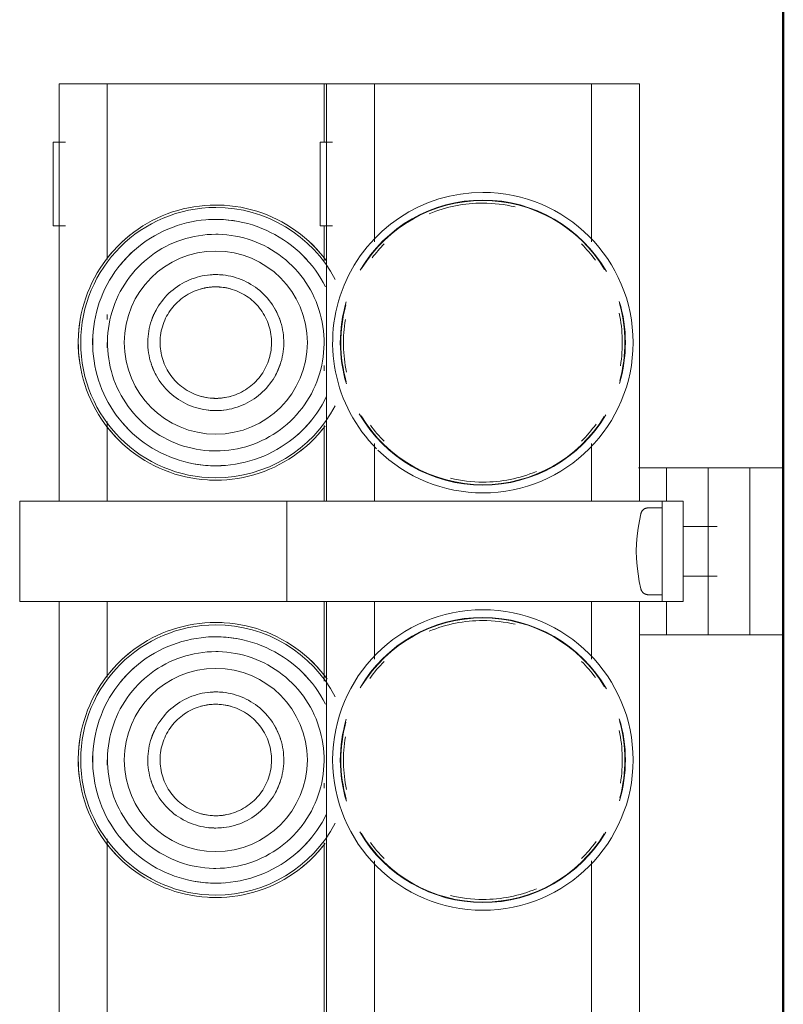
# Model space of a CAD drawing. Header units: millimetres. Extents: x 25703 to 50721, y 2709 to 39176.
# Tile 29 of 50: x 33572 to 33663, y 36721 to 36839. Entities that reach past the tile are written whole.
import ezdxf

# ---------------------------------------------------------------- set-up
doc = ezdxf.new("R2010")
doc.units = ezdxf.units.MM
doc.linetypes.add('ADSK_Скрыто', pattern=[300, 150, -150])
for name, color, linetype, lineweight in [('A-DETL-____-HDLN', 90, 'ADSK_Скрыто', 9), ('A-WALL-____-MCUT', 113, 'Continuous', 50), ('A-WALL-____-OTLN', 113, 'Continuous', 20), ('M-EQPM-____-OTLN', 50, 'Continuous', 20)]:
    doc.layers.add(name, color=color, linetype=linetype, lineweight=lineweight)

# ---------------------------------------------------------------- blocks, each defined once
blk = doc.blocks.new('Прямая форма - V line-610729-В_Этаж 02_Вентиляция')
at = {"layer": 'A-WALL-____-MCUT', "color": 9}
blk.add_line((7470, 0), (3930, 0), dxfattribs=at)
blk = doc.blocks.new('Прямая форма - SW - 012-610730-В_Этаж 02_Вентиляция')
blk.add_blockref('Прямая форма - V line-610729-В_Этаж 02_Вентиляция', (0, 0))
blk = doc.blocks.new('V line_ifc_RVT-1-В_Этаж 02_Вентиляция')
at = {"layer": 'A-WALL-____-OTLN', "color": 253, "lineweight": 20, "rotation": 90}
blk.add_blockref('Прямая форма - SW - 012-610730-В_Этаж 02_Вентиляция', (33663.24, 30037.63), dxfattribs=at)
blk = doc.blocks.new('ADSK_Коллектор с регулирующими клапанами и расходомерами - N4-1658286-В_Этаж 02_Вентиляция')
at = {"layer": 'A-DETL-____-HDLN', "flags": 128}
for points in [[(51.23, -16.96), (51.2, -16.94), (51.17, -16.92), (51.14, -16.9), (51.12, -16.88), (51.09, -16.85), (51.06, -16.83), (51.04, -16.8), (51.01, -16.77), (50.99, -16.75), (50.97, -16.72), (50.95, -16.69), (50.93, -16.66)], [(61.08, -16.64), (61.06, -16.67), (61.04, -16.7), (61.02, -16.73), (61, -16.76), (60.98, -16.79), (60.95, -16.81), (60.93, -16.84), (60.9, -16.86), (60.87, -16.89), (60.84, -16.91), (60.82, -16.93), (60.79, -16.95), (60.75, -16.97)]]:
    blk.add_lwpolyline(points, dxfattribs=at)
at = {"layer": 'M-EQPM-____-OTLN'}
for p, q in [((46, 0), (46, -4)), ((66, -4), (66, 0)), ((56, 0), (46, 0)), ((66, 0), (56, 0)), ((46, -5.17), (46, -4)), ((46, -4), (56, -4)), ((56, -4), (66, -4)), ((66, -4), (66, -5.17)), ((46, -6.66), (46, -5.17)), ((66, -5.17), (66, -6.66)), ((46, -6.66), (46, -9)), ((66, -9), (66, -6.66)), ((53.04, -7.93), (53.04, -12)), ((58.96, -12), (58.96, -7.93)), ((46, -9), (66, -9)), ((46, -10.17), (46, -9)), ((66, -9), (66, -10.17)), ((46, -11.66), (46, -10.17)), ((66, -10.17), (66, -11.66)), ((46, -11.66), (46, -14)), ((66, -14), (66, -11.66)), ((50, -14.5), (50, -12)), ((62, -12), (50, -12)), ((62, -12), (62, -14.5)), ((46, -14), (50, -14)), ((46, -17.36), (46, -14)), ((62, -14), (66, -14)), ((66, -14), (66, -17.25)), ((50, -18.5), (50, -14.5)), ((50, -14.5), (62, -14.5)), ((50.8, -14.5), (50.8, -16.19)), ((61.2, -16.19), (61.2, -14.5)), ((62, -14.5), (62, -18.5)), ((50, -17.25), (0, -17.25)), ((0, -17.25), (0, -22.45)), ((200, -17.25), (62, -17.25)), ((50, -53), (50, -18.5)), ((62, -18.5), (62, -53)), ((0, -23), (0, -22.45)), ((18.93, -23), (0, -23)), ((0, -23), (0, -24)), ((50, -23), (43.07, -23)), ((68.93, -23), (62, -23)), ((118.93, -23), (93.07, -23)), ((0, -48), (0, -24)), ((0, -48), (0, -49)), ((0, -49), (18.93, -49)), ((0, -49.55), (0, -49)), ((43.07, -49), (50, -49)), ((62, -49), (68.93, -49)), ((93.07, -49), (118.93, -49)), ((0, -49.55), (0, -54.75)), ((50, -53), (50, -59.5)), ((62, -59.5), (62, -53)), ((7, -54.03), (7, -55.5)), ((17, -55.5), (17, -54.03)), ((0, -54.75), (50, -54.75)), ((0, -55), (0, -54.75)), ((7, -55), (0, -55)), ((0, -55), (0, -56)), ((21.15, -55), (17, -55)), ((31, -55), (30.39, -55)), ((34.38, -55), (33.76, -55)), ((50, -55), (40.94, -55)), ((62, -54.75), (200, -54.75)), ((71.56, -55), (62, -55)), ((81, -55), (80.39, -55)), ((84.38, -55), (83.76, -55)), ((121.56, -55), (90.94, -55)), ((0, -80), (0, -56)), ((7, -55.5), (17, -55.5)), ((50, -59.5), (62, -59.5)), ((50, -85), (50, -59.5)), ((62, -59.5), (62, -85)), ((0, -80), (0, -81)), ((0, -81), (21.06, -81)), ((0, -81.55), (0, -81)), ((27.62, -81), (28.24, -81)), ((31, -81), (31.61, -81)), ((40.44, -81), (50, -81)), ((62, -81), (71.06, -81)), ((81, -81), (81.61, -81)), ((90.44, -81), (121.06, -81)), ((0, -81.55), (0, -86.75)), ((7, -86.03), (7, -87.5)), ((17, -87.5), (17, -86.03)), ((50, -85), (50, -91.5)), ((62, -91.5), (62, -85)), ((0, -86.75), (50, -86.75)), ((62, -86.75), (200, -86.75)), ((7, -87.5), (17, -87.5)), ((50, -91.5), (62, -91.5))]:
    blk.add_line(p, q, dxfattribs=at)
at = {"layer": 'M-EQPM-____-OTLN', "flags": 128}
for points in [[(51.5, -17.07), (51.46, -17.06), (51.43, -17.05), (51.39, -17.04), (51.36, -17.03), (51.33, -17.01), (51.3, -17), (51.26, -16.98), (51.23, -16.96), (51.2, -16.94), (51.17, -16.92), (51.14, -16.9), (51.12, -16.88), (51.09, -16.85), (51.06, -16.83), (51.04, -16.8), (51.01, -16.77), (50.99, -16.75), (50.97, -16.72), (50.95, -16.69), (50.93, -16.66), (50.91, -16.63), (50.89, -16.59), (50.88, -16.56), (50.87, -16.53), (50.85, -16.49), (50.84, -16.46), (50.83, -16.42), (50.82, -16.39), (50.82, -16.35), (50.81, -16.32), (50.8, -16.28), (50.8, -16.25), (50.8, -16.21), (50.8, -16.19)], [(61.2, -16.19), (61.2, -16.23), (61.2, -16.26), (61.19, -16.3), (61.19, -16.33), (61.18, -16.37), (61.17, -16.4), (61.16, -16.44), (61.15, -16.47), (61.14, -16.51), (61.13, -16.54), (61.11, -16.57), (61.1, -16.61), (61.08, -16.64), (61.06, -16.67), (61.04, -16.7), (61.02, -16.73), (61, -16.76), (60.98, -16.79), (60.95, -16.81), (60.93, -16.84), (60.9, -16.86), (60.87, -16.89), (60.84, -16.91), (60.82, -16.93), (60.79, -16.95), (60.75, -16.97), (60.72, -16.99), (60.69, -17), (60.66, -17.02), (60.62, -17.03), (60.59, -17.04), (60.56, -17.05), (60.52, -17.06), (60.5, -17.07)], [(56, -17.65), (55.08, -17.61), (54.16, -17.52), (53.24, -17.4), (52.33, -17.25), (51.5, -17.07)], [(60.5, -17.07), (59.6, -17.26), (58.69, -17.41), (57.77, -17.53), (56.85, -17.61), (56, -17.65)], [(21.15, -54.78), (20.77, -55.07), (20.27, -55.49), (19.77, -55.93), (19.3, -56.39), (18.85, -56.87), (18.41, -57.36), (17.99, -57.87), (17.6, -58.4), (17.23, -58.95), (16.88, -59.5), (16.55, -60.07), (16.24, -60.66), (15.96, -61.25), (15.7, -61.86), (15.47, -62.48), (15.26, -63.1), (15.08, -63.74), (14.92, -64.38), (14.79, -65.02), (14.68, -65.67), (14.6, -66.33), (14.55, -66.99), (14.52, -67.64), (14.52, -68)], [(24.33, -54.84), (23.81, -55.12), (23.3, -55.41), (22.8, -55.73), (22.32, -56.07), (21.85, -56.43), (21.39, -56.8), (20.95, -57.2), (20.53, -57.61), (20.12, -58.03), (19.73, -58.48), (19.36, -58.93), (19, -59.41), (18.67, -59.89), (18.36, -60.39), (18.06, -60.91), (17.79, -61.43), (17.54, -61.96), (17.31, -62.5), (17.1, -63.06), (16.91, -63.62), (16.75, -64.18), (16.61, -64.76), (16.49, -65.34), (16.39, -65.92), (16.32, -66.5), (16.27, -67.09), (16.25, -67.68), (16.24, -68)], [(43.98, -68), (43.97, -67.48), (43.94, -66.96), (43.89, -66.45), (43.81, -65.93), (43.72, -65.42), (43.61, -64.92), (43.47, -64.41), (43.32, -63.92), (43.15, -63.43), (42.95, -62.95), (42.74, -62.47), (42.51, -62.01), (42.26, -61.55), (42, -61.11), (41.71, -60.67), (41.41, -60.25), (41.09, -59.84), (40.76, -59.44), (40.41, -59.06), (40.04, -58.69), (39.66, -58.34), (39.27, -58), (38.86, -57.67), (38.44, -57.37), (38.01, -57.08), (37.57, -56.81), (37.12, -56.55), (36.65, -56.32), (36.18, -56.1), (35.7, -55.9), (35.22, -55.73), (34.72, -55.57), (34.22, -55.43), (33.72, -55.31), (33.21, -55.21), (32.69, -55.13), (32.18, -55.08), (31.66, -55.04), (31.14, -55.02), (30.62, -55.03), (30.1, -55.05), (29.59, -55.1), (29.07, -55.17), (28.56, -55.25), (28.05, -55.36), (27.55, -55.49), (27.05, -55.64), (26.56, -55.8), (26.08, -55.99), (25.6, -56.2), (25.13, -56.42), (24.67, -56.67), (24.23, -56.93), (23.79, -57.21), (23.36, -57.51), (22.95, -57.82), (22.55, -58.15), (22.16, -58.5), (21.79, -58.86), (21.43, -59.23), (21.09, -59.62), (20.76, -60.03), (20.45, -60.44), (20.16, -60.87), (19.88, -61.31), (19.62, -61.76), (19.38, -62.22), (19.16, -62.69), (18.96, -63.17), (18.77, -63.65), (18.61, -64.14), (18.46, -64.64), (18.34, -65.15), (18.24, -65.66), (18.15, -66.17), (18.09, -66.68), (18.05, -67.2), (18.02, -67.72), (18.02, -68)], [(45.76, -68), (45.74, -67.41), (45.71, -66.82), (45.65, -66.23), (45.57, -65.65), (45.46, -65.07), (45.33, -64.49), (45.18, -63.92), (45.01, -63.36), (44.81, -62.8), (44.59, -62.25), (44.35, -61.71), (44.09, -61.19), (43.81, -60.67), (43.5, -60.16), (43.18, -59.67), (42.84, -59.19), (42.47, -58.72), (42.09, -58.27), (41.7, -57.83), (41.28, -57.41), (40.85, -57.01), (40.4, -56.63), (39.94, -56.26), (39.46, -55.91), (38.97, -55.58), (38.47, -55.27), (37.95, -54.99), (37.43, -54.72)], [(47.48, -68), (47.47, -67.34), (47.43, -66.68), (47.36, -66.03), (47.27, -65.37), (47.15, -64.73), (47.01, -64.08), (46.84, -63.44), (46.65, -62.82), (46.43, -62.19), (46.18, -61.58), (45.91, -60.98), (45.62, -60.39), (45.3, -59.81), (44.97, -59.24), (44.6, -58.69), (44.22, -58.16), (43.82, -57.64), (43.39, -57.13), (42.95, -56.64), (42.48, -56.18), (42, -55.73), (41.5, -55.3), (40.99, -54.89)], [(71.3, -54.67), (70.77, -55.07), (70.27, -55.49), (69.77, -55.93), (69.3, -56.39), (68.85, -56.87), (68.41, -57.36), (67.99, -57.87), (67.6, -58.4), (67.23, -58.95), (66.88, -59.5), (66.55, -60.07), (66.24, -60.66), (65.96, -61.25), (65.7, -61.86), (65.47, -62.48), (65.26, -63.1), (65.08, -63.74), (64.92, -64.38), (64.79, -65.02), (64.68, -65.67), (64.6, -66.33), (64.55, -66.99), (64.52, -67.64), (64.52, -68)], [(74.33, -54.84), (73.81, -55.12), (73.3, -55.41), (72.8, -55.73), (72.32, -56.07), (71.85, -56.43), (71.39, -56.8), (70.95, -57.2), (70.53, -57.61), (70.12, -58.03), (69.73, -58.48), (69.36, -58.93), (69, -59.41), (68.67, -59.89), (68.36, -60.39), (68.06, -60.91), (67.79, -61.43), (67.54, -61.96), (67.31, -62.5), (67.1, -63.06), (66.91, -63.62), (66.75, -64.18), (66.61, -64.76), (66.49, -65.34), (66.39, -65.92), (66.32, -66.5), (66.27, -67.09), (66.25, -67.68), (66.24, -68)], [(93.98, -68), (93.97, -67.48), (93.94, -66.96), (93.89, -66.45), (93.81, -65.93), (93.72, -65.42), (93.61, -64.92), (93.47, -64.41), (93.32, -63.92), (93.15, -63.43), (92.95, -62.95), (92.74, -62.47), (92.51, -62.01), (92.26, -61.55), (92, -61.11), (91.71, -60.67), (91.41, -60.25), (91.09, -59.84), (90.76, -59.44), (90.41, -59.06), (90.04, -58.69), (89.66, -58.34), (89.27, -58), (88.86, -57.67), (88.44, -57.37), (88.01, -57.08), (87.57, -56.81), (87.12, -56.55), (86.65, -56.32), (86.18, -56.1), (85.7, -55.9), (85.22, -55.73), (84.72, -55.57), (84.22, -55.43), (83.72, -55.31), (83.21, -55.21), (82.69, -55.13), (82.18, -55.08), (81.66, -55.04), (81.14, -55.02), (80.62, -55.03), (80.1, -55.05), (79.59, -55.1), (79.07, -55.17), (78.56, -55.25), (78.05, -55.36), (77.55, -55.49), (77.05, -55.64), (76.56, -55.8), (76.08, -55.99), (75.6, -56.2), (75.13, -56.42), (74.67, -56.67), (74.23, -56.93), (73.79, -57.21), (73.36, -57.51), (72.95, -57.82), (72.55, -58.15), (72.16, -58.5), (71.79, -58.86), (71.43, -59.23), (71.09, -59.62), (70.76, -60.03), (70.45, -60.44), (70.16, -60.87), (69.88, -61.31), (69.62, -61.76), (69.38, -62.22), (69.16, -62.69), (68.96, -63.17), (68.77, -63.65), (68.61, -64.14), (68.46, -64.64), (68.34, -65.15), (68.24, -65.66), (68.15, -66.17), (68.09, -66.68), (68.05, -67.2), (68.02, -67.72), (68.02, -68)], [(95.76, -68), (95.74, -67.41), (95.71, -66.82), (95.65, -66.23), (95.57, -65.65), (95.46, -65.07), (95.33, -64.49), (95.18, -63.92), (95.01, -63.36), (94.81, -62.8), (94.59, -62.25), (94.35, -61.71), (94.09, -61.19), (93.81, -60.67), (93.5, -60.16), (93.18, -59.67), (92.84, -59.19), (92.47, -58.72), (92.09, -58.27), (91.7, -57.83), (91.28, -57.41), (90.85, -57.01), (90.4, -56.63), (89.94, -56.26), (89.46, -55.91), (88.97, -55.58), (88.47, -55.27), (87.95, -54.99), (87.43, -54.72)], [(97.48, -68), (97.47, -67.34), (97.43, -66.68), (97.36, -66.03), (97.27, -65.37), (97.15, -64.73), (97.01, -64.08), (96.84, -63.44), (96.65, -62.82), (96.43, -62.19), (96.18, -61.58), (95.91, -60.98), (95.62, -60.39), (95.3, -59.81), (94.97, -59.24), (94.6, -58.69), (94.22, -58.16), (93.82, -57.64), (93.39, -57.13), (92.95, -56.64), (92.48, -56.18), (92, -55.73), (91.5, -55.3), (90.99, -54.89)], [(39.15, -68), (39.14, -67.67), (39.12, -67.35), (39.09, -67.02), (39.05, -66.7), (38.99, -66.38), (38.92, -66.06), (38.83, -65.75), (38.74, -65.44), (38.63, -65.13), (38.51, -64.83), (38.37, -64.53), (38.23, -64.24), (38.07, -63.95), (37.91, -63.67), (37.73, -63.4), (37.54, -63.13), (37.34, -62.88), (37.13, -62.63), (36.91, -62.39), (36.68, -62.15), (36.44, -61.93), (36.19, -61.72), (35.94, -61.52), (35.67, -61.32), (35.4, -61.14), (35.13, -60.97), (34.84, -60.81), (34.55, -60.66), (34.25, -60.53), (33.95, -60.4), (33.65, -60.29), (33.34, -60.19), (33.02, -60.1), (32.71, -60.03), (32.39, -59.97), (32.06, -59.92), (31.74, -59.88), (31.41, -59.86), (31.09, -59.85), (30.76, -59.85), (30.44, -59.87), (30.11, -59.9), (29.79, -59.94), (29.47, -60), (29.15, -60.06), (28.83, -60.14), (28.52, -60.24), (28.21, -60.34), (27.91, -60.46), (27.61, -60.59), (27.31, -60.73), (27.03, -60.88), (26.75, -61.05), (26.47, -61.22), (26.2, -61.41), (25.94, -61.61), (25.69, -61.82), (25.45, -62.03), (25.22, -62.26), (24.99, -62.49), (24.77, -62.74), (24.57, -62.99), (24.37, -63.25), (24.19, -63.52), (24.02, -63.8), (23.85, -64.08), (23.7, -64.37), (23.56, -64.66), (23.44, -64.96), (23.32, -65.27), (23.22, -65.58), (23.13, -65.89), (23.05, -66.21), (22.98, -66.53), (22.93, -66.85), (22.89, -67.17), (22.87, -67.5), (22.85, -67.82), (22.85, -68)], [(89.15, -68), (89.14, -67.67), (89.12, -67.35), (89.09, -67.02), (89.05, -66.7), (88.99, -66.38), (88.92, -66.06), (88.83, -65.75), (88.74, -65.44), (88.63, -65.13), (88.51, -64.83), (88.37, -64.53), (88.23, -64.24), (88.07, -63.95), (87.91, -63.67), (87.73, -63.4), (87.54, -63.13), (87.34, -62.88), (87.13, -62.63), (86.91, -62.39), (86.68, -62.15), (86.44, -61.93), (86.19, -61.72), (85.94, -61.52), (85.67, -61.32), (85.4, -61.14), (85.13, -60.97), (84.84, -60.81), (84.55, -60.66), (84.25, -60.53), (83.95, -60.4), (83.65, -60.29), (83.34, -60.19), (83.02, -60.1), (82.71, -60.03), (82.39, -59.97), (82.06, -59.92), (81.74, -59.88), (81.41, -59.86), (81.09, -59.85), (80.76, -59.85), (80.44, -59.87), (80.11, -59.9), (79.79, -59.94), (79.47, -60), (79.15, -60.06), (78.83, -60.14), (78.52, -60.24), (78.21, -60.34), (77.91, -60.46), (77.61, -60.59), (77.31, -60.73), (77.03, -60.88), (76.75, -61.05), (76.47, -61.22), (76.2, -61.41), (75.94, -61.61), (75.69, -61.82), (75.45, -62.03), (75.22, -62.26), (74.99, -62.49), (74.77, -62.74), (74.57, -62.99), (74.37, -63.25), (74.19, -63.52), (74.02, -63.8), (73.85, -64.08), (73.7, -64.37), (73.56, -64.66), (73.44, -64.96), (73.32, -65.27), (73.22, -65.58), (73.13, -65.89), (73.05, -66.21), (72.98, -66.53), (72.93, -66.85), (72.89, -67.17), (72.87, -67.5), (72.85, -67.82), (72.85, -68)], [(37.68, -68), (37.67, -67.73), (37.65, -67.47), (37.63, -67.2), (37.59, -66.94), (37.54, -66.67), (37.48, -66.41), (37.42, -66.16), (37.34, -65.9), (37.25, -65.65), (37.15, -65.4), (37.04, -65.16), (36.92, -64.92), (36.79, -64.68), (36.66, -64.45), (36.51, -64.23), (36.35, -64.01), (36.19, -63.8), (36.02, -63.6), (35.84, -63.4), (35.65, -63.21), (35.46, -63.03), (35.25, -62.85), (35.04, -62.69), (34.83, -62.53), (34.61, -62.38), (34.38, -62.24), (34.15, -62.11), (33.91, -61.99), (33.67, -61.88), (33.42, -61.78), (33.17, -61.69), (32.91, -61.6), (32.66, -61.53), (32.4, -61.47), (32.13, -61.42), (31.87, -61.38), (31.61, -61.35), (31.34, -61.33), (31.07, -61.32), (30.81, -61.33), (30.54, -61.34), (30.27, -61.36), (30.01, -61.4), (29.74, -61.44), (29.48, -61.5), (29.22, -61.56), (28.97, -61.64), (28.72, -61.73), (28.47, -61.82), (28.22, -61.93), (27.98, -62.05), (27.75, -62.17), (27.52, -62.31), (27.29, -62.45), (27.07, -62.6), (26.86, -62.76), (26.65, -62.93), (26.45, -63.11), (26.26, -63.3), (26.08, -63.49), (25.9, -63.69), (25.73, -63.9), (25.57, -64.11), (25.42, -64.33), (25.28, -64.56), (25.15, -64.79), (25.02, -65.03), (24.91, -65.27), (24.8, -65.51), (24.71, -65.76), (24.63, -66.02), (24.55, -66.27), (24.49, -66.53), (24.43, -66.79), (24.39, -67.06), (24.36, -67.32), (24.34, -67.59), (24.33, -67.86), (24.32, -68)], [(87.68, -68), (87.67, -67.73), (87.65, -67.47), (87.63, -67.2), (87.59, -66.94), (87.54, -66.67), (87.48, -66.41), (87.42, -66.16), (87.34, -65.9), (87.25, -65.65), (87.15, -65.4), (87.04, -65.16), (86.92, -64.92), (86.79, -64.68), (86.66, -64.45), (86.51, -64.23), (86.35, -64.01), (86.19, -63.8), (86.02, -63.6), (85.84, -63.4), (85.65, -63.21), (85.46, -63.03), (85.25, -62.85), (85.04, -62.69), (84.83, -62.53), (84.61, -62.38), (84.38, -62.24), (84.15, -62.11), (83.91, -61.99), (83.67, -61.88), (83.42, -61.78), (83.17, -61.69), (82.91, -61.6), (82.66, -61.53), (82.4, -61.47), (82.13, -61.42), (81.87, -61.38), (81.61, -61.35), (81.34, -61.33), (81.07, -61.32), (80.81, -61.33), (80.54, -61.34), (80.27, -61.36), (80.01, -61.4), (79.74, -61.44), (79.48, -61.5), (79.22, -61.56), (78.97, -61.64), (78.72, -61.73), (78.47, -61.82), (78.22, -61.93), (77.98, -62.05), (77.75, -62.17), (77.52, -62.31), (77.29, -62.45), (77.07, -62.6), (76.86, -62.76), (76.65, -62.93), (76.45, -63.11), (76.26, -63.3), (76.08, -63.49), (75.9, -63.69), (75.73, -63.9), (75.57, -64.11), (75.42, -64.33), (75.28, -64.56), (75.15, -64.79), (75.02, -65.03), (74.91, -65.27), (74.8, -65.51), (74.71, -65.76), (74.63, -66.02), (74.55, -66.27), (74.49, -66.53), (74.43, -66.79), (74.39, -67.06), (74.36, -67.32), (74.34, -67.59), (74.33, -67.86), (74.32, -68)], [(14.52, -68), (14.53, -68.66), (14.57, -69.32), (14.64, -69.97), (14.73, -70.63), (14.85, -71.27), (14.99, -71.92), (15.16, -72.56), (15.35, -73.18), (15.57, -73.81), (15.82, -74.42), (16.09, -75.02), (16.38, -75.61), (16.7, -76.19), (17.03, -76.76), (17.4, -77.31), (17.78, -77.84), (18.18, -78.36), (18.61, -78.87), (19.05, -79.36), (19.52, -79.82), (20, -80.27), (20.5, -80.7), (21.01, -81.11), (21.55, -81.5), (22.09, -81.87), (22.66, -82.21), (23.23, -82.54), (23.82, -82.84), (24.42, -83.11), (25.03, -83.36), (25.65, -83.59), (26.27, -83.79), (26.91, -83.97), (27.55, -84.12), (28.2, -84.24), (28.85, -84.34), (29.51, -84.42), (30.16, -84.46), (30.82, -84.48), (31.48, -84.48), (32.14, -84.44), (32.8, -84.38), (33.45, -84.3), (34.1, -84.19), (34.74, -84.05), (35.38, -83.89), (36.02, -83.7), (36.64, -83.49), (37.25, -83.25), (37.86, -82.99), (38.45, -82.7), (39.04, -82.39), (39.6, -82.06), (40.16, -81.7), (40.7, -81.33), (41.23, -80.93), (41.73, -80.51), (42.23, -80.07), (42.7, -79.61), (43.15, -79.13), (43.59, -78.64), (44.01, -78.13), (44.4, -77.6), (44.77, -77.05), (45.12, -76.5), (45.45, -75.93), (45.76, -75.34), (46.04, -74.75), (46.3, -74.14), (46.53, -73.52), (46.74, -72.9), (46.92, -72.26), (47.08, -71.62), (47.21, -70.98), (47.32, -70.33), (47.4, -69.67), (47.45, -69.01), (47.48, -68.36), (47.48, -68)], [(16.24, -68), (16.26, -68.59), (16.29, -69.18), (16.35, -69.77), (16.43, -70.35), (16.54, -70.93), (16.67, -71.51), (16.82, -72.08), (16.99, -72.64), (17.19, -73.2), (17.41, -73.75), (17.65, -74.29), (17.91, -74.81), (18.19, -75.33), (18.5, -75.84), (18.82, -76.33), (19.16, -76.81), (19.53, -77.28), (19.91, -77.73), (20.3, -78.17), (20.72, -78.59), (21.15, -78.99), (21.6, -79.37), (22.06, -79.74), (22.54, -80.09), (23.03, -80.42), (23.53, -80.73), (24.05, -81.01), (24.57, -81.28), (25.11, -81.53), (25.65, -81.75), (26.21, -81.96), (26.77, -82.14), (27.34, -82.29), (27.91, -82.43), (28.49, -82.54), (29.08, -82.63), (29.66, -82.69), (30.25, -82.74), (30.84, -82.75), (31.43, -82.75), (32.02, -82.72), (32.61, -82.67), (33.19, -82.59), (33.78, -82.49), (34.35, -82.37), (34.92, -82.22), (35.49, -82.06), (36.05, -81.87), (36.6, -81.65), (37.14, -81.42), (37.67, -81.16), (38.19, -80.88), (38.7, -80.59), (39.2, -80.27), (39.68, -79.93), (40.15, -79.57), (40.61, -79.2), (41.05, -78.8), (41.47, -78.39), (41.88, -77.97), (42.27, -77.52), (42.64, -77.07), (43, -76.59), (43.33, -76.11), (43.64, -75.61), (43.94, -75.09), (44.21, -74.57), (44.46, -74.04), (44.69, -73.5), (44.9, -72.94), (45.09, -72.38), (45.25, -71.82), (45.39, -71.24), (45.51, -70.66), (45.61, -70.08), (45.68, -69.5), (45.73, -68.91), (45.75, -68.32), (45.76, -68)], [(18.02, -68), (18.03, -68.52), (18.06, -69.04), (18.11, -69.55), (18.19, -70.07), (18.28, -70.58), (18.39, -71.08), (18.53, -71.59), (18.68, -72.08), (18.85, -72.57), (19.05, -73.05), (19.26, -73.53), (19.49, -73.99), (19.74, -74.45), (20, -74.89), (20.29, -75.33), (20.59, -75.75), (20.91, -76.16), (21.24, -76.56), (21.59, -76.94), (21.96, -77.31), (22.34, -77.66), (22.73, -78), (23.14, -78.33), (23.56, -78.63), (23.99, -78.92), (24.43, -79.19), (24.88, -79.45), (25.35, -79.68), (25.82, -79.9), (26.3, -80.1), (26.78, -80.27), (27.28, -80.43), (27.78, -80.57), (28.28, -80.69), (28.79, -80.79), (29.31, -80.87), (29.82, -80.92), (30.34, -80.96), (30.86, -80.98), (31.38, -80.97), (31.9, -80.95), (32.41, -80.9), (32.93, -80.83), (33.44, -80.75), (33.95, -80.64), (34.45, -80.51), (34.95, -80.36), (35.44, -80.2), (35.92, -80.01), (36.4, -79.8), (36.87, -79.58), (37.33, -79.33), (37.77, -79.07), (38.21, -78.79), (38.64, -78.49), (39.05, -78.18), (39.45, -77.85), (39.84, -77.5), (40.21, -77.14), (40.57, -76.77), (40.91, -76.38), (41.24, -75.97), (41.55, -75.56), (41.84, -75.13), (42.12, -74.69), (42.38, -74.24), (42.62, -73.78), (42.84, -73.31), (43.04, -72.83), (43.23, -72.35), (43.39, -71.86), (43.54, -71.36), (43.66, -70.85), (43.76, -70.34), (43.85, -69.83), (43.91, -69.32), (43.95, -68.8), (43.98, -68.28), (43.98, -68)], [(22.85, -68), (22.86, -68.33), (22.88, -68.65), (22.91, -68.98), (22.95, -69.3), (23.01, -69.62), (23.08, -69.94), (23.17, -70.25), (23.26, -70.56), (23.37, -70.87), (23.49, -71.17), (23.63, -71.47), (23.77, -71.76), (23.93, -72.05), (24.09, -72.33), (24.27, -72.6), (24.46, -72.87), (24.66, -73.12), (24.87, -73.37), (25.09, -73.61), (25.32, -73.85), (25.56, -74.07), (25.81, -74.28), (26.06, -74.48), (26.33, -74.68), (26.6, -74.86), (26.87, -75.03), (27.16, -75.19), (27.45, -75.34), (27.75, -75.47), (28.05, -75.6), (28.35, -75.71), (28.66, -75.81), (28.98, -75.9), (29.29, -75.97), (29.61, -76.03), (29.94, -76.08), (30.26, -76.12), (30.59, -76.14), (30.91, -76.15), (31.24, -76.15), (31.56, -76.13), (31.89, -76.1), (32.21, -76.06), (32.53, -76), (32.85, -75.94), (33.17, -75.86), (33.48, -75.76), (33.79, -75.66), (34.09, -75.54), (34.39, -75.41), (34.69, -75.27), (34.97, -75.12), (35.25, -74.95), (35.53, -74.78), (35.8, -74.59), (36.06, -74.39), (36.31, -74.18), (36.55, -73.97), (36.78, -73.74), (37.01, -73.51), (37.23, -73.26), (37.43, -73.01), (37.63, -72.75), (37.81, -72.48), (37.98, -72.2), (38.15, -71.92), (38.3, -71.63), (38.44, -71.34), (38.56, -71.04), (38.68, -70.73), (38.78, -70.42), (38.87, -70.11), (38.95, -69.79), (39.02, -69.47), (39.07, -69.15), (39.11, -68.83), (39.13, -68.5), (39.15, -68.18), (39.15, -68)], [(24.32, -68), (24.33, -68.27), (24.35, -68.53), (24.37, -68.8), (24.41, -69.06), (24.46, -69.33), (24.52, -69.59), (24.58, -69.84), (24.66, -70.1), (24.75, -70.35), (24.85, -70.6), (24.96, -70.84), (25.08, -71.08), (25.21, -71.32), (25.34, -71.55), (25.49, -71.77), (25.65, -71.99), (25.81, -72.2), (25.98, -72.4), (26.16, -72.6), (26.35, -72.79), (26.54, -72.97), (26.75, -73.15), (26.96, -73.31), (27.17, -73.47), (27.39, -73.62), (27.62, -73.76), (27.85, -73.89), (28.09, -74.01), (28.33, -74.12), (28.58, -74.22), (28.83, -74.31), (29.09, -74.4), (29.34, -74.47), (29.6, -74.53), (29.87, -74.58), (30.13, -74.62), (30.39, -74.65), (30.66, -74.67), (30.93, -74.68), (31.19, -74.67), (31.46, -74.66), (31.73, -74.64), (31.99, -74.6), (32.26, -74.56), (32.52, -74.5), (32.78, -74.44), (33.03, -74.36), (33.28, -74.27), (33.53, -74.18), (33.78, -74.07), (34.02, -73.95), (34.25, -73.83), (34.48, -73.69), (34.71, -73.55), (34.93, -73.4), (35.14, -73.24), (35.35, -73.07), (35.55, -72.89), (35.74, -72.7), (35.92, -72.51), (36.1, -72.31), (36.27, -72.1), (36.43, -71.89), (36.58, -71.67), (36.72, -71.44), (36.85, -71.21), (36.98, -70.97), (37.09, -70.73), (37.2, -70.49), (37.29, -70.24), (37.37, -69.98), (37.45, -69.73), (37.51, -69.47), (37.57, -69.21), (37.61, -68.94), (37.64, -68.68), (37.66, -68.41), (37.67, -68.14), (37.68, -68)], [(64.52, -68), (64.53, -68.66), (64.57, -69.32), (64.64, -69.97), (64.73, -70.63), (64.85, -71.27), (64.99, -71.92), (65.16, -72.56), (65.35, -73.18), (65.57, -73.81), (65.82, -74.42), (66.09, -75.02), (66.38, -75.61), (66.7, -76.19), (67.03, -76.76), (67.4, -77.31), (67.78, -77.84), (68.18, -78.36), (68.61, -78.87), (69.05, -79.36), (69.52, -79.82), (70, -80.27), (70.5, -80.7), (71.01, -81.11), (71.55, -81.5), (72.09, -81.87), (72.66, -82.21), (73.23, -82.54), (73.82, -82.84), (74.42, -83.11), (75.03, -83.36), (75.65, -83.59), (76.27, -83.79), (76.91, -83.97), (77.55, -84.12), (78.2, -84.24), (78.85, -84.34), (79.51, -84.42), (80.16, -84.46), (80.82, -84.48), (81.48, -84.48), (82.14, -84.44), (82.8, -84.38), (83.45, -84.3), (84.1, -84.19), (84.74, -84.05), (85.38, -83.89), (86.02, -83.7), (86.64, -83.49), (87.25, -83.25), (87.86, -82.99), (88.45, -82.7), (89.04, -82.39), (89.6, -82.06), (90.16, -81.7), (90.7, -81.33), (91.23, -80.93), (91.73, -80.51), (92.23, -80.07), (92.7, -79.61), (93.15, -79.13), (93.59, -78.64), (94.01, -78.13), (94.4, -77.6), (94.77, -77.05), (95.12, -76.5), (95.45, -75.93), (95.76, -75.34), (96.04, -74.75), (96.3, -74.14), (96.53, -73.52), (96.74, -72.9), (96.92, -72.26), (97.08, -71.62), (97.21, -70.98), (97.32, -70.33), (97.4, -69.67), (97.45, -69.01), (97.48, -68.36), (97.48, -68)], [(66.24, -68), (66.26, -68.59), (66.29, -69.18), (66.35, -69.77), (66.43, -70.35), (66.54, -70.93), (66.67, -71.51), (66.82, -72.08), (66.99, -72.64), (67.19, -73.2), (67.41, -73.75), (67.65, -74.29), (67.91, -74.81), (68.19, -75.33), (68.5, -75.84), (68.82, -76.33), (69.16, -76.81), (69.53, -77.28), (69.91, -77.73), (70.3, -78.17), (70.72, -78.59), (71.15, -78.99), (71.6, -79.37), (72.06, -79.74), (72.54, -80.09), (73.03, -80.42), (73.53, -80.73), (74.05, -81.01), (74.57, -81.28), (75.11, -81.53), (75.65, -81.75), (76.21, -81.96), (76.77, -82.14), (77.34, -82.29), (77.91, -82.43), (78.49, -82.54), (79.08, -82.63), (79.66, -82.69), (80.25, -82.74), (80.84, -82.75), (81.43, -82.75), (82.02, -82.72), (82.61, -82.67), (83.19, -82.59), (83.78, -82.49), (84.35, -82.37), (84.92, -82.22), (85.49, -82.06), (86.05, -81.87), (86.6, -81.65), (87.14, -81.42), (87.67, -81.16), (88.19, -80.88), (88.7, -80.59), (89.2, -80.27), (89.68, -79.93), (90.15, -79.57), (90.61, -79.2), (91.05, -78.8), (91.47, -78.39), (91.88, -77.97), (92.27, -77.52), (92.64, -77.07), (93, -76.59), (93.33, -76.11), (93.64, -75.61), (93.94, -75.09), (94.21, -74.57), (94.46, -74.04), (94.69, -73.5), (94.9, -72.94), (95.09, -72.38), (95.25, -71.82), (95.39, -71.24), (95.51, -70.66), (95.61, -70.08), (95.68, -69.5), (95.73, -68.91), (95.75, -68.32), (95.76, -68)], [(68.02, -68), (68.03, -68.52), (68.06, -69.04), (68.11, -69.55), (68.19, -70.07), (68.28, -70.58), (68.39, -71.08), (68.53, -71.59), (68.68, -72.08), (68.85, -72.57), (69.05, -73.05), (69.26, -73.53), (69.49, -73.99), (69.74, -74.45), (70, -74.89), (70.29, -75.33), (70.59, -75.75), (70.91, -76.16), (71.24, -76.56), (71.59, -76.94), (71.96, -77.31), (72.34, -77.66), (72.73, -78), (73.14, -78.33), (73.56, -78.63), (73.99, -78.92), (74.43, -79.19), (74.88, -79.45), (75.35, -79.68), (75.82, -79.9), (76.3, -80.1), (76.78, -80.27), (77.28, -80.43), (77.78, -80.57), (78.28, -80.69), (78.79, -80.79), (79.31, -80.87), (79.82, -80.92), (80.34, -80.96), (80.86, -80.98), (81.38, -80.97), (81.9, -80.95), (82.41, -80.9), (82.93, -80.83), (83.44, -80.75), (83.95, -80.64), (84.45, -80.51), (84.95, -80.36), (85.44, -80.2), (85.92, -80.01), (86.4, -79.8), (86.87, -79.58), (87.33, -79.33), (87.77, -79.07), (88.21, -78.79), (88.64, -78.49), (89.05, -78.18), (89.45, -77.85), (89.84, -77.5), (90.21, -77.14), (90.57, -76.77), (90.91, -76.38), (91.24, -75.97), (91.55, -75.56), (91.84, -75.13), (92.12, -74.69), (92.38, -74.24), (92.62, -73.78), (92.84, -73.31), (93.04, -72.83), (93.23, -72.35), (93.39, -71.86), (93.54, -71.36), (93.66, -70.85), (93.76, -70.34), (93.85, -69.83), (93.91, -69.32), (93.95, -68.8), (93.98, -68.28), (93.98, -68)], [(72.85, -68), (72.86, -68.33), (72.88, -68.65), (72.91, -68.98), (72.95, -69.3), (73.01, -69.62), (73.08, -69.94), (73.17, -70.25), (73.26, -70.56), (73.37, -70.87), (73.49, -71.17), (73.63, -71.47), (73.77, -71.76), (73.93, -72.05), (74.09, -72.33), (74.27, -72.6), (74.46, -72.87), (74.66, -73.12), (74.87, -73.37), (75.09, -73.61), (75.32, -73.85), (75.56, -74.07), (75.81, -74.28), (76.06, -74.48), (76.33, -74.68), (76.6, -74.86), (76.87, -75.03), (77.16, -75.19), (77.45, -75.34), (77.75, -75.47), (78.05, -75.6), (78.35, -75.71), (78.66, -75.81), (78.98, -75.9), (79.29, -75.97), (79.61, -76.03), (79.94, -76.08), (80.26, -76.12), (80.59, -76.14), (80.91, -76.15), (81.24, -76.15), (81.56, -76.13), (81.89, -76.1), (82.21, -76.06), (82.53, -76), (82.85, -75.94), (83.17, -75.86), (83.48, -75.76), (83.79, -75.66), (84.09, -75.54), (84.39, -75.41), (84.69, -75.27), (84.97, -75.12), (85.25, -74.95), (85.53, -74.78), (85.8, -74.59), (86.06, -74.39), (86.31, -74.18), (86.55, -73.97), (86.78, -73.74), (87.01, -73.51), (87.23, -73.26), (87.43, -73.01), (87.63, -72.75), (87.81, -72.48), (87.98, -72.2), (88.15, -71.92), (88.3, -71.63), (88.44, -71.34), (88.56, -71.04), (88.68, -70.73), (88.78, -70.42), (88.87, -70.11), (88.95, -69.79), (89.02, -69.47), (89.07, -69.15), (89.11, -68.83), (89.13, -68.5), (89.15, -68.18), (89.15, -68)], [(74.32, -68), (74.33, -68.27), (74.35, -68.53), (74.37, -68.8), (74.41, -69.06), (74.46, -69.33), (74.52, -69.59), (74.58, -69.84), (74.66, -70.1), (74.75, -70.35), (74.85, -70.6), (74.96, -70.84), (75.08, -71.08), (75.21, -71.32), (75.34, -71.55), (75.49, -71.77), (75.65, -71.99), (75.81, -72.2), (75.98, -72.4), (76.16, -72.6), (76.35, -72.79), (76.54, -72.97), (76.75, -73.15), (76.96, -73.31), (77.17, -73.47), (77.39, -73.62), (77.62, -73.76), (77.85, -73.89), (78.09, -74.01), (78.33, -74.12), (78.58, -74.22), (78.83, -74.31), (79.09, -74.4), (79.34, -74.47), (79.6, -74.53), (79.87, -74.58), (80.13, -74.62), (80.39, -74.65), (80.66, -74.67), (80.93, -74.68), (81.19, -74.67), (81.46, -74.66), (81.73, -74.64), (81.99, -74.6), (82.26, -74.56), (82.52, -74.5), (82.78, -74.44), (83.03, -74.36), (83.28, -74.27), (83.53, -74.18), (83.78, -74.07), (84.02, -73.95), (84.25, -73.83), (84.48, -73.69), (84.71, -73.55), (84.93, -73.4), (85.14, -73.24), (85.35, -73.07), (85.55, -72.89), (85.74, -72.7), (85.92, -72.51), (86.1, -72.31), (86.27, -72.1), (86.43, -71.89), (86.58, -71.67), (86.72, -71.44), (86.85, -71.21), (86.98, -70.97), (87.09, -70.73), (87.2, -70.49), (87.29, -70.24), (87.37, -69.98), (87.45, -69.73), (87.51, -69.47), (87.57, -69.21), (87.61, -68.94), (87.64, -68.68), (87.66, -68.41), (87.67, -68.14), (87.68, -68)]]:
    blk.add_lwpolyline(points, dxfattribs=at)
at = {"layer": 'M-EQPM-____-OTLN'}
for centre, radius, start, end in [((31, -36), 18, 360, 180), ((81, -36), 18, 360, 180), ((31, -36), 17.08, 73.3382, 106.8084), ((31, -36), 17.02, 74.579, 106.0052), ((31, -36), 16.71, 80.4736, 102.1893), ((81, -36), 17.08, 73.3382, 106.8084), ((81, -36), 17.02, 74.579, 106.0052), ((81, -36), 16.71, 80.4736, 102.1823), ((31, -36), 17.08, 119.9177, 180), ((81, -36), 17.08, 119.9177, 180), ((31, -36), 17.02, 121.0131, 180), ((31, -36), 17.08, 360, 59.535), ((31, -36), 17.02, 360, 58.6128), ((81, -36), 17.02, 121.0131, 180), ((81, -36), 17.08, 360, 59.535), ((81, -36), 17.02, 360, 58.6128), ((31, -36), 16.71, 126.2173, 135), ((31, -36), 16.71, 45, 54.2318), ((81, -36), 16.71, 126.2173, 135), ((81, -36), 16.71, 45, 54.2318), ((31, -36), 16.71, 360, 22.5752), ((81, -36), 16.71, 360, 22.5752), ((31, -36), 16.71, 166.5542, 180), ((81, -36), 16.71, 166.5542, 180), ((31, -36), 18, 180, 315), ((31, -36), 17.08, 180, 239.535), ((31, -36), 17.02, 180, 238.6128), ((31, -36), 16.71, 180, 202.5752), ((31, -36), 17.08, 299.9177, 360), ((31, -36), 17.02, 301.0131, 360), ((31, -36), 18, 315.724, 360), ((31, -36), 16.71, 346.5542, 360), ((81, -36), 18, 180, 360), ((81, -36), 17.08, 180, 239.535), ((81, -36), 17.02, 180, 238.6128), ((81, -36), 16.71, 180, 202.5752), ((81, -36), 17.08, 300.2873, 360), ((81, -36), 17.02, 301.0131, 360), ((81, -36), 16.71, 346.5542, 360), ((31, -36), 16.71, 225, 232.5044), ((31, -36), 16.71, 306.2173, 315), ((81, -36), 16.71, 225, 234.2318), ((81, -36), 16.71, 306.2173, 315), ((31, -36), 17.08, 253.3382, 286.8084), ((31, -36), 17.02, 254.579, 286.0052), ((31, -36), 16.71, 260.4736, 282.1893), ((81, -36), 17.08, 253.3382, 286.8084), ((81, -36), 17.02, 254.579, 286.0052), ((81, -36), 16.71, 260.4736, 282.1893), ((31, -68), 16.19, 117.9124, 180), ((31, -68), 16.19, 360, 62.0876), ((81, -68), 16.19, 117.9124, 180), ((81, -68), 16.19, 360, 62.0876), ((31, -68), 16.48, 128.0152, 137.2994), ((31, -68), 16.48, 37.9904, 50.9474), ((81, -68), 16.48, 127.7655, 137.2994), ((81, -68), 16.48, 37.9904, 50.9474), ((31, -68), 14.76, 41.8759, 50.5662), ((31, -68), 14.76, 41.8721, 50.5593), ((81, -68), 14.76, 41.8759, 50.5662), ((81, -68), 14.76, 41.8721, 50.5593), ((31, -68), 10.97, 0, 180), ((31, -68), 14.76, 132.4605, 135), ((31, -68), 14.76, 132.4618, 135), ((81, -68), 10.97, 0, 180), ((81, -68), 14.76, 131.4266, 135), ((81, -68), 14.76, 131.431, 135), ((31, -68), 8.15, 108.3397, 120), ((31, -68), 8.15, 60, 72.044), ((81, -68), 8.15, 108.3397, 120), ((81, -68), 8.15, 60, 72.044), ((31, -68), 14.76, 170.2996, 180), ((31, -68), 14.76, 170.3017, 180), ((81, -68), 14.76, 170.2996, 180), ((81, -68), 14.76, 170.3017, 180), ((31, -68), 8.15, 173.6045, 180), ((31, -68), 6.68, 164.5765, 180), ((31, -68), 6.68, 360, 15.4235), ((31, -68), 8.15, 360, 6.3988), ((31, -68), 14.76, 360, 3.3797), ((31, -68), 14.76, 360, 3.3756), ((81, -68), 8.15, 173.6045, 180), ((81, -68), 6.68, 164.5765, 180), ((81, -68), 6.68, 360, 15.4235), ((81, -68), 8.15, 360, 6.3988), ((81, -68), 14.76, 360, 3.3797), ((81, -68), 14.76, 360, 3.3756), ((31, -68), 16.48, 177.3523, 180), ((31, -68), 16.48, 180, 182.3235), ((31, -68), 16.19, 180, 360), ((31, -68), 14.76, 180, 183.3797), ((31, -68), 14.76, 180, 183.3756), ((31, -68), 10.97, 180, 0), ((31, -68), 8.15, 180, 186.3988), ((31, -68), 6.68, 180, 195.4235), ((31, -68), 6.68, 344.5765, 360), ((31, -68), 8.15, 353.6045, 360), ((31, -68), 14.76, 350.2996, 360), ((31, -68), 14.76, 350.3017, 360), ((31, -68), 16.48, 360, 2.3235), ((31, -68), 16.48, 357.3523, 360), ((81, -68), 16.48, 177.3523, 180), ((81, -68), 16.48, 180, 182.3235), ((81, -68), 16.19, 180, 360), ((81, -68), 14.76, 180, 183.3797), ((81, -68), 14.76, 180, 183.3756), ((81, -68), 10.97, 180, 0), ((81, -68), 8.15, 180, 186.3988), ((81, -68), 6.68, 180, 195.4235), ((81, -68), 6.68, 344.5765, 360), ((81, -68), 8.15, 353.6045, 360), ((81, -68), 14.76, 350.2996, 360), ((81, -68), 14.76, 350.3017, 360), ((81, -68), 16.48, 360, 2.3235), ((81, -68), 16.48, 357.3523, 360), ((31, -68), 8.15, 240, 252.044), ((31, -68), 8.15, 288.3397, 300), ((81, -68), 8.15, 240, 252.044), ((81, -68), 8.15, 288.3397, 300), ((31, -68), 16.48, 217.9904, 230.9474), ((31, -68), 14.76, 221.8721, 230.5593), ((31, -68), 14.76, 221.8759, 230.5662), ((31, -68), 14.76, 311.4266, 315), ((31, -68), 14.76, 311.431, 315), ((81, -68), 16.48, 217.9904, 230.9474), ((81, -68), 14.76, 221.8721, 230.5593), ((81, -68), 14.76, 221.8759, 230.5662), ((81, -68), 14.76, 311.4266, 315), ((81, -68), 14.76, 311.431, 315), ((31, -68), 16.48, 307.7696, 317.2994), ((81, -68), 16.48, 307.7696, 317.2994), ((31, -68), 14.76, 267.1521, 273.5836), ((31, -68), 14.76, 267.1556, 273.593), ((81, -68), 14.76, 267.1521, 273.5836), ((81, -68), 14.76, 267.1556, 273.593), ((31, -68), 16.48, 259.5299, 279.2417), ((81, -68), 16.48, 259.5299, 279.2417)]:
    blk.add_arc(centre, radius, start, end, dxfattribs=at)

msp = doc.modelspace()

# ---------------------------------------------------------------- block references
at = {"lineweight": 9}
msp.add_blockref('V line_ifc_RVT-1-В_Этаж 02_Вентиляция', (0, 0), dxfattribs=at)
at = {"layer": 'A-DETL-____-HDLN', "rotation": 269.9999999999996}
msp.add_blockref('ADSK_Коллектор с регулирующими клапанами и расходомерами - N4-1658286-В_Этаж 02_Вентиляция', (33663.24, 36831.6), dxfattribs=at)

doc.saveas('drawing.dxf')
